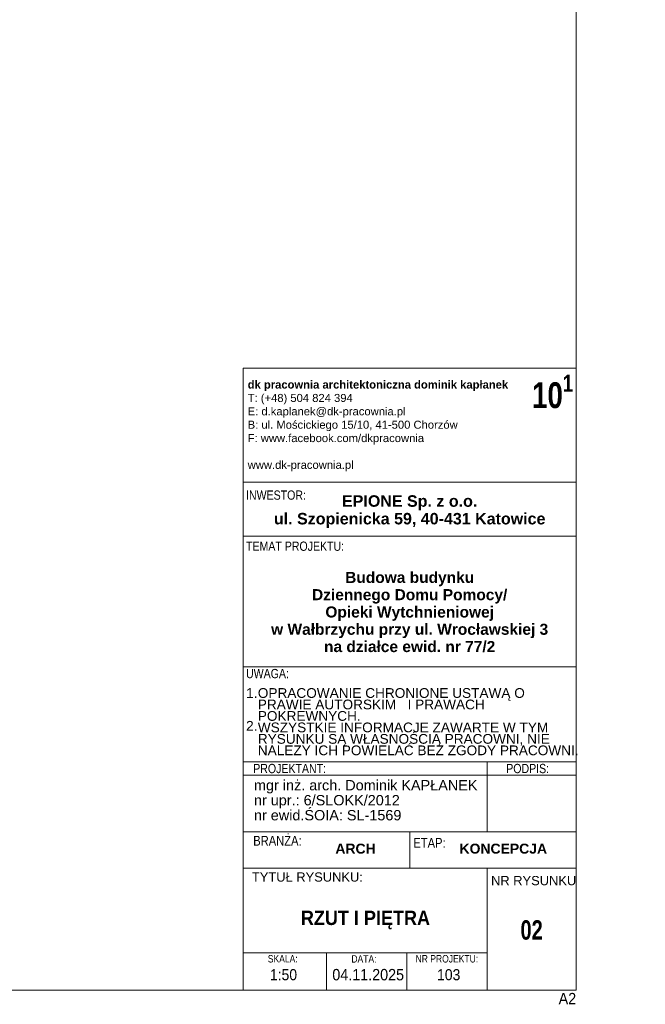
# Model space of a CAD drawing. Extents: x 100 to 2982, y 37 to 2050.
# Tile 110 of 135: x 2418 to 2982, y 37 to 926. Entities that reach past the tile are written whole.
import ezdxf

# ---------------------------------------------------------------- set-up
doc = ezdxf.new("R2010")
doc.units = 0
doc.header["$MEASUREMENT"] = 0
doc.layers.add('810-G Ogólne', color=7, linetype='Continuous')
doc.styles.add('STYL_AUTOMATYCZNY_1', font='txt')
doc.styles.add('STYL_AUTOMATYCZNY_2', font='txt')
doc.styles.add('STYL_AUTOMATYCZNY_3', font='txt')
doc.styles.add('STYL_AUTOMATYCZNY_4', font='txt')
doc.styles.add('STYL_AUTOMATYCZNY_5', font='txt')

msp = doc.modelspace()

# ---------------------------------------------------------------- linework, layer by layer
at = {"color": 7, "linetype": 'Continuous', "lineweight": 13, "ltscale": 0.2, "flags": 128}
for points in [[(2619.63, 611.23), (2920, 611.23), (2920, 508.49), (2619.63, 508.49)], [(2619.63, 508.49), (2920, 508.49), (2920, 459.75), (2619.63, 459.75)], [(2619.63, 459.75), (2920, 459.75), (2920, 341.78), (2619.63, 341.78)], [(2619.63, 459.75), (2920, 459.75), (2920, 341.78), (2619.63, 341.78)], [(2619.63, 341.78), (2920, 341.78), (2920, 256.05), (2619.63, 256.05)], [(2619.63, 256.05), (2839.61, 256.05), (2839.61, 244.22), (2619.63, 244.22)], [(2839.61, 256.05), (2920, 256.05), (2920, 244.22), (2839.61, 244.22)], [(2619.63, 244.22), (2839.61, 244.22), (2839.61, 193.01), (2619.63, 193.01)], [(2839.61, 244.22), (2920, 244.22), (2920, 193.01), (2839.61, 193.01)], [(2619.63, 193.01), (2769.81, 193.01), (2769.81, 160.32), (2619.63, 160.32)], [(2619.63, 193.01), (2839.61, 193.01)], [(2619.63, 193.01), (2920, 193.01)], [(2769.81, 193.01), (2920, 193.01), (2920, 160.32), (2769.81, 160.32)], [(2839.61, 193.01), (2920, 193.01)], [(2619.63, 160.32), (2839.61, 160.32), (2839.61, 83.79), (2619.63, 83.79)], [(2920, 160.32), (2839.61, 160.32), (2839.61, 50), (2920, 50)], [(2619.63, 83.79), (2694.68, 83.79), (2694.68, 50), (2619.63, 50)], [(2694.68, 83.79), (2767.15, 83.79), (2767.15, 50), (2694.68, 50)], [(2767.15, 83.79), (2839.61, 83.79), (2839.61, 50), (2767.15, 50)]]:
    msp.add_lwpolyline(points, close=True, dxfattribs=at)
at = {"color": 141, "linetype": 'Continuous', "lineweight": 20, "ltscale": 0.2, "flags": 128}
msp.add_lwpolyline([(2619.63, 611.23), (2920, 611.23), (2920, 50), (2619.63, 50)], close=True, dxfattribs=at)
at = {"layer": '810-G Ogólne', "color": 141, "linetype": 'Continuous', "lineweight": 20, "ltscale": 0.2}
msp.add_lwpolyline([(100, 2050), (2920, 2050), (2920, 50), (100, 50)], close=True, dxfattribs=at)

# ---------------------------------------------------------------- texts
at = {"color": 1, "linetype": 'Continuous', "lineweight": 13}
for s, insert, char_height, attachment_point, style in [('\\A1;{\\pql;\\pt97.5031,222.717;\\fImpact|b1|i0|c238|p38;10\\fImpact|b1|i0|c238|p38;\\A1{\\H.66x;\\S1^  ;}}', (2880.22, 605.31), 23.2749, 1, 'STYL_AUTOMATYCZNY_4'), ('\\A1;{\\pql;\\pt97.5031,222.717;\\fArial|b1|i0|c238|p38;dk pracownia architektoniczna dominik kapłanek  \\fArial|b0|i0|c238|p38;             \\fArial|b0|i0|c238|p38;\\H1.785714x; \\fArial|b0|i0|c238|p38;\\H0.560000x;    \\P\\pql;\\pt97.5031,222.717;\\fArial|b0|i0|c238|p38;T: (+48) 504 824 394\\P\\pql;\\pt97.5031,222.717;\\fArial|b0|i0|c238|p38;E: d.kaplanek@dk-pracownia.pl\\P\\pql;\\pt97.5031,222.717;\\fArial|b0|i0|c238|p38;B: ul. \\fArial|b0|i0|c238|p38;Mościckiego 15/10\\fArial|b0|i0|c238|p38;, 4\\fArial|b0|i0|c238|p38;1\\fArial|b0|i0|c238|p38;-\\fArial|b0|i0|c238|p38;500\\fArial|b0|i0|c238|p38; \\fArial|b0|i0|c238|p38;Chorzów\\P\\pql;\\pt97.5031,222.717;\\fArial|b0|i0|c238|p38;F: www.facebook.com/dkpracownia\\P\\pql;\\pt97.5031,222.717;\\fArial|b0|i0|c238|p38;\\P\\pql;\\pt97.5031,222.717;\\fArial|b0|i0|c238|p38;www.dk-pracownia.pl\\P\\pql;\\fArial|b0|i0|c238|p38;}', (2623.7, 600.07), 7.24107, 1, 'STYL_AUTOMATYCZNY_2'), ('\\A1;{\\pql;\\fArial Narrow|b0|i0|c238|p34;INWESTOR:}', (2622.21, 500.89), 8.3211, 1, 'STYL_AUTOMATYCZNY_1'), ('\\A1;{\\pql;\\fArial Narrow|b0|i0|c238|p34;TEMAT PROJEKTU:}', (2622.21, 454.8), 8.3211, 1, 'STYL_AUTOMATYCZNY_1'), ('\\A1;{\\pql;\\fArial Narrow|b0|i0|c238|p34;UWAGA:}', (2622.21, 339.9), 8.3211, 1, 'STYL_AUTOMATYCZNY_1'), ('\\A1;{\\pql;\\fArial|b0|i0|c238|p38;1.\\P\\pql;\\fArial|b0|i0|c238|p38;\\P\\pql;\\fArial|b0|i0|c238|p38;2.\\P\\pql;\\fArial|b0|i0|c238|p38;\\P\\pql;\\fArial|b0|i0|c238|p38;}', (2622.21, 322.57), 8.8759, 1, 'STYL_AUTOMATYCZNY_3'), ('\\A1;{\\pql;\\fArial Narrow|b0|i0|c238|p34;PROJEKTANT:}', (2628.69, 254.24), 8.3211, 1, 'STYL_AUTOMATYCZNY_1'), ('\\A1;{\\pql;\\fArial Narrow|b0|i0|c238|p34;PODPIS:}', (2856.91, 254.24), 8.3211, 1, 'STYL_AUTOMATYCZNY_1'), ('\\A1;{\\pql;\\fArial Narrow|b0|i0|c238|p34;BRANŻA:}', (2628.69, 189.33), 8.7927, 1, 'STYL_AUTOMATYCZNY_1'), ('\\A1;{\\pql;\\fArial Narrow|b0|i0|c238|p34;ETAP:}', (2773.12, 187.38), 8.7927, 1, 'STYL_AUTOMATYCZNY_1'), ('\\A1;{\\pqc;\\fArial|b1|i0|c238|p38;ARCH}', (2720.96, 177.73), 9, 5, 'STYL_AUTOMATYCZNY_2'), ('\\A1;{\\pqc;\\fArial|b1|i0|c238|p38;KONCEPCJA}', (2854.27, 177.73), 9, 5, 'STYL_AUTOMATYCZNY_2'), ('\\A1;{\\pql;\\fArial|b0|i0|c238|p38;TYTUŁ RYSUNKU:}', (2627.5, 156.38), 8.3211, 1, 'STYL_AUTOMATYCZNY_3'), ('\\A1;{\\pql;\\fArial|b0|i0|c238|p38;NR RYSUNKU}', (2843.22, 153.12), 8.3211, 1, 'STYL_AUTOMATYCZNY_3'), ('\\A1;{\\W0.900000x;\\pqc;\\fArial|b1|i0|c238|p38;RZUT I PIĘTRA}', (2729.93, 113.41), 12.9305, 5, 'STYL_AUTOMATYCZNY_2'), ('\\A1;{\\W0.900000x;\\pqc;\\fArial Narrow|b1|i0|c238|p34;02}', (2879.81, 104.32), 17.5, 5, 'STYL_AUTOMATYCZNY_5'), ('\\A1;{\\pql;\\fArial Narrow|b0|i0|c238|p34;SKALA:}', (2641.83, 81.81), 6.7239, 1, 'STYL_AUTOMATYCZNY_1'), ('\\A1;{\\pql;\\fArial Narrow|b0|i0|c238|p34;DATA:}', (2717.23, 81.69), 6.7239, 1, 'STYL_AUTOMATYCZNY_1'), ('\\A1;{\\pqc;\\fArial Narrow|b0|i0|c238|p34;NR PROJEKTU:}', (2803.38, 81.81), 6.7239, 2, 'STYL_AUTOMATYCZNY_1'), ('\\A1;{\\W0.900000x;\\pql;\\fArial|b0|i0|c238|p38;1:50}', (2643.77, 64.02), 10, 4, 'STYL_AUTOMATYCZNY_3'), ('\\A1;{\\W0.900000x;\\pql;\\fArial|b0|i0|c238|p38;04.11.2025}', (2700.03, 64.04), 10.2848, 4, 'STYL_AUTOMATYCZNY_3'), ('\\A1;{\\W0.900000x;\\pql;\\fArial|b0|i0|c238|p38;103}', (2794.54, 64.02), 10, 4, 'STYL_AUTOMATYCZNY_3'), ('\\A1;{\\W0.900000x;\\pqr;\\fArial|b0|i0|c238|p38;A\\fArial|b0|i0|c238|p38;2}', (2920, 47.65), 10.2848, 3, 'STYL_AUTOMATYCZNY_3')]:
    msp.add_mtext(s, dxfattribs=dict(at, insert=insert, char_height=char_height, attachment_point=attachment_point, style=style))
for s, insert, char_height, attachment_point, line_spacing_factor, style in [('\\A1;{\\pqc;\\fArial|b1|i0|c238|p38;EPIONE Sp. z o.o.\\P\\pqc;\\fArial|b1|i0|c238|p38;ul. Szopienicka 59, 40-431 Katowice}', (2769.81, 481.87), 10.3444, 5, 0.922845, 'STYL_AUTOMATYCZNY_2'), ('\\A1;{\\pqc;\\fArial|b1|i0|c238|p38;B\\fArial|b1|i0|c238|p38;udowa\\fArial|b1|i0|c238|p38; budynku \\P\\pqc;\\fArial|b1|i0|c238|p38;Dziennego Domu Pomocy/\\P\\pqc;\\fArial|b1|i0|c238|p38;Opieki Wytchnieniowej\\P\\pqc;\\fArial|b1|i0|c238|p38;w Wałbrzychu przy ul. Wrocławskiej 3\\P\\pqc;\\fArial|b1|i0|c238|p38;na działce ewid. nr 77/2}', (2769.81, 391.16), 10, 5, 0.935623, 'STYL_AUTOMATYCZNY_2'), ('\\A1;{\\pql;\\fArial|b0|i0|c238|p38;mgr inż. arch. Dominik KAPŁANEK\\P\\pql;\\fArial|b0|i0|c238|p38;nr upr.: 6/SLOKK/2012 \\P\\pql;\\fArial|b0|i0|c238|p38;nr ewid.ŚOIA: SL-1569}', (2629.35, 239.69), 9.3099, 1, 0.872319, 'STYL_AUTOMATYCZNY_3')]:
    msp.add_mtext(s, dxfattribs=dict(at, insert=insert, char_height=char_height, attachment_point=attachment_point, line_spacing_factor=line_spacing_factor, style=style))
at = {"color": 1, "linetype": 'Continuous', "lineweight": 13, "insert": (2632.82, 322.59), "char_height": 8.79273, "width": 289.3416, "attachment_point": 1, "line_spacing_factor": 0.705794, "style": 'STYL_AUTOMATYCZNY_3'}
msp.add_mtext('\\A1;{\\pql;\\fArial|b0|i0|c238|p38;OPRACOWANIE CHRONIONE USTAWĄ O PRAWIE AUTORSKIM   I PRAWACH POKREWNYCH.\\P\\pql;\\fArial|b0|i0|c238|p38;WSZYSTKIE INFORMACJE ZAWARTE W TYM RYSUNKU SĄ WŁASNOŚCIĄ PRACOWNI, NIE NALEŻY ICH POWIELAĆ BEZ ZGODY PRACOWNI.}', dxfattribs=at)

doc.saveas('drawing.dxf')
